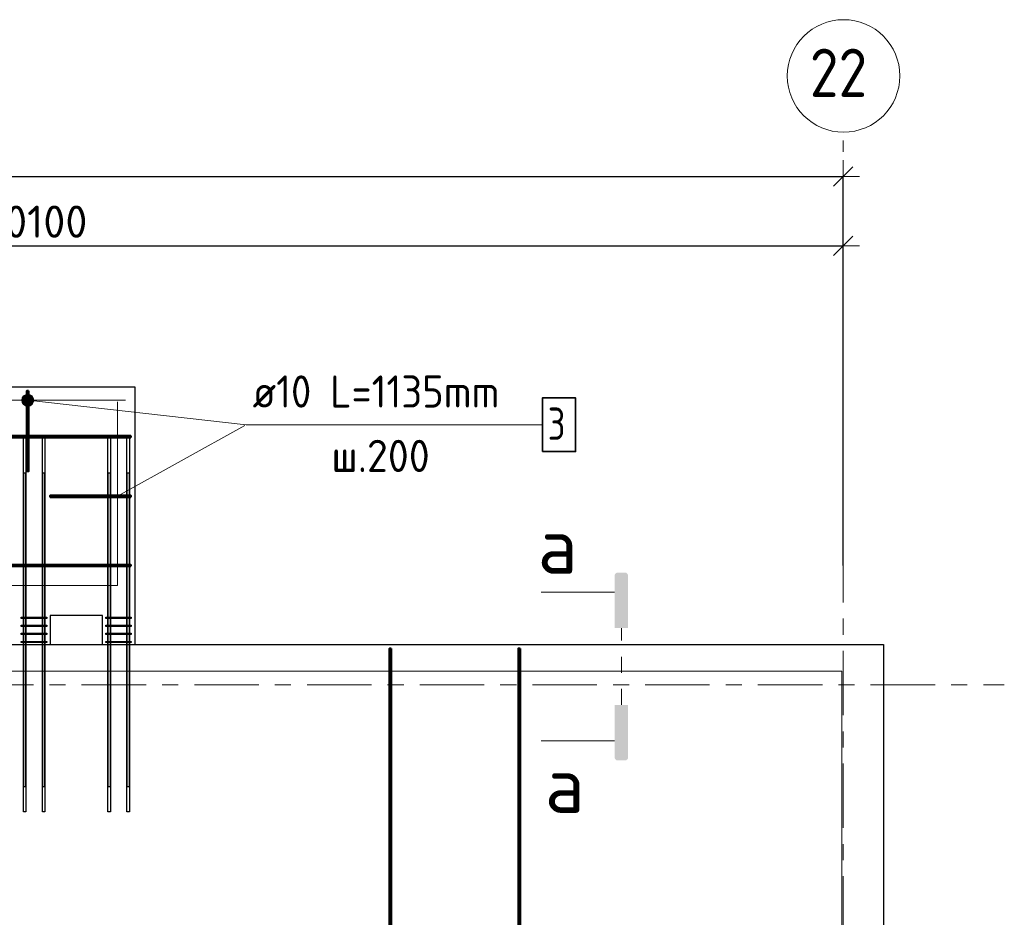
# Model space of a CAD drawing. Header units: metres. Extents: x -38 to 100, y -15 to 21.
# Tile 45 of 246: x 56.49 to 62.6, y 14.95 to 20.53. Entities that reach past the tile are written whole.
import ezdxf

# ---------------------------------------------------------------- set-up
doc = ezdxf.new("R2010")
doc.units = ezdxf.units.M
doc.header["$PDMODE"] = 65
for name, pattern in [('______11', [0.5, 0.4, -0.05, 0, -0.05]), ('______5', [1.1, 0.8, -0.1, 0.1, -0.1]), ('______9', [0.015, 0, -0.015])]:
    doc.linetypes.add(name, pattern=pattern)
for name, color, linetype, lineweight in [('XR$1$Осевая линия (1)', 7, '______5', 13), ('XR$1$Размерная линия (1)', 7, 'Continuous', 13), ('XR$5$Арм. стержнями верхней зоны', 180, 'Continuous', 35), ('XR$5$Арм. стержнями нижней зоны', 180, 'Continuous', 35), ('XR$5$Арм.стержн. Арматура края', 96, 'Continuous', 35), ('XR$5$Арм.стержн. Хомут', 240, 'Continuous', 35), ('XR$5$Арм.стержн.горизонт. 1', 180, 'Continuous', 35), ('XR$5$Арм.стержн.горизонт. 2', 202, 'Continuous', 35), ('XR$5$Общий слой (1)_1', 7, 'Continuous', 13), ('XR$5$Перекрытие (1)', 7, 'Continuous', 35), ('XR$7$Арм. стержнями нижней зоны', 180, 'Continuous', 35), ('XR$7$Общий слой (1)_1', 7, 'Continuous', 13), ('XR$7$Перекрытие (1)', 7, 'Continuous', 35)]:
    doc.layers.add(name, color=color, linetype=linetype, lineweight=lineweight)
doc.styles.add('ISOCPEUR', font='txt')
doc.dimstyles.new('DIMSTYLE_3', dxfattribs={"dimtxt": 0.2, "dimasz": 0.2, "dimexe": 0, "dimexo": 0, "dimgap": 0.1, "dimtad": 2, "dimdec": 0, "dimlfac": 1000, "dimrnd": 5, "dimzin": 12, "dimdsep": 46, "dimtxsty": 'ISOCPEUR', "dimblk1": 'ALL_ML_STRICH', "dimblk2": 'ALL_ML_STRICH', "dimsah": 1, "dimcen": 0, "dimclrd": 7, "dimclre": 256, "dimclrt": 7, "dimadec": 0, "dimazin": 0, "dimtfac": 1, "dimtdec": 0, "dimtix": 1, "dimtmove": 2, "dimatfit": 3, "dimfxl": 0, "dimtzin": 0, "dimlwd": 0, "dimlwe": -3, "dimarcsym": 0})

# ---------------------------------------------------------------- blocks, each defined once
blk = doc.blocks.new('ALL_ML_STRICH')
at = {"color": 0, "linetype": 'ByBlock', "lineweight": -2}
for p, q in [((0, -0.5), (0, 0.5)), ((-1, 0), (0.5, 0)), ((-0.3, -0.3), (0.3, 0.3))]:
    blk.add_line(p, q, dxfattribs=at)
blk = doc.blocks.new('*D10')
at = {"layer": 'DEFPOINTS', "color": 7, "linetype": 'Continuous', "lineweight": 13, "transparency": 33554687}
for p in [(0.5, 19.5574), (0.5, 19.3768), (61.6, 17.1197)]:
    blk.add_point(p, dxfattribs=at)
at = {"layer": 'XR$1$Размерная линия (1)', "color": 9, "linetype": 'Continuous', "lineweight": -2, "true_color": 0xc7c7c7, "transparency": 33554687}
for p, q in [((0.5, 19.3568), (0.5, 19.5574)), ((61.6, 17.1397), (61.6, 19.5574))]:
    blk.add_line(p, q, dxfattribs=at)
at = {"layer": 'XR$1$Размерная линия (1)', "color": 7, "linetype": 'Continuous', "lineweight": -2, "transparency": 33554687}
blk.add_line((0.5, 19.5574), (61.6, 19.5574), dxfattribs=at)
at = {"layer": 'XR$1$Размерная линия (1)', "color": 7, "linetype": 'Continuous', "lineweight": 13, "transparency": 33554687, "xscale": 0.2, "yscale": 0.2, "zscale": 0.2, "rotation": 180}
blk.add_blockref('ALL_ML_STRICH', (0.5, 19.5574), dxfattribs=at)
at = {"layer": 'XR$1$Размерная линия (1)', "color": 7, "linetype": 'Continuous', "lineweight": 13, "transparency": 33554687, "xscale": 0.2, "yscale": 0.2, "zscale": 0.2}
blk.add_blockref('ALL_ML_STRICH', (61.6, 19.5574), dxfattribs=at)
at = {"layer": 'XR$1$Размерная линия (1)', "color": 7, "linetype": 'Continuous', "lineweight": 13, "transparency": 33554687, "insert": (31.1, 19.7074), "char_height": 0.2, "width": 1, "attachment_point": 5, "style": 'ISOCPEUR'}
blk.add_mtext('\\A1;{61100}', dxfattribs=at)
blk = doc.blocks.new('*D37')
at = {"layer": 'DEFPOINTS', "color": 7, "linetype": 'Continuous', "lineweight": 13, "transparency": 33554687}
for p in [(51.5, 19.1261), (61.6, 17.4912), (51.5, 17.3896)]:
    blk.add_point(p, dxfattribs=at)
at = {"layer": 'XR$1$Размерная линия (1)', "color": 9, "linetype": 'Continuous', "lineweight": -2, "true_color": 0xc7c7c7, "transparency": 33554687}
for p, q in [((51.5, 17.4096), (51.5, 19.1261)), ((61.6, 17.5112), (61.6, 19.1261))]:
    blk.add_line(p, q, dxfattribs=at)
at = {"layer": 'XR$1$Размерная линия (1)', "color": 7, "linetype": 'Continuous', "lineweight": -2, "transparency": 33554687}
blk.add_line((51.5, 19.1261), (61.6, 19.1261), dxfattribs=at)
at = {"layer": 'XR$1$Размерная линия (1)', "color": 7, "linetype": 'Continuous', "lineweight": 13, "transparency": 33554687, "xscale": 0.2, "yscale": 0.2, "zscale": 0.2, "rotation": 180}
blk.add_blockref('ALL_ML_STRICH', (51.5, 19.1261), dxfattribs=at)
at = {"layer": 'XR$1$Размерная линия (1)', "color": 7, "linetype": 'Continuous', "lineweight": 13, "transparency": 33554687, "xscale": 0.2, "yscale": 0.2, "zscale": 0.2}
blk.add_blockref('ALL_ML_STRICH', (61.6, 19.1261), dxfattribs=at)
at = {"layer": 'XR$1$Размерная линия (1)', "color": 7, "linetype": 'Continuous', "lineweight": 13, "transparency": 33554687, "insert": (56.6, 19.2761), "char_height": 0.2, "width": 1, "attachment_point": 5, "style": 'ISOCPEUR'}
blk.add_mtext('\\A1;{10100}', dxfattribs=at)

msp = doc.modelspace()

# ---------------------------------------------------------------- hatches: boundary and pattern name
at = {"linetype": 'Continuous', "lineweight": 25, "true_color": 0x000000, "transparency": 33554687}
for points in [[(60.1801, 17.0792), (60.1799, 17.0767), (60.1799, 16.7517), (60.2635, 16.7517), (60.2635, 17.0767), (60.2634, 17.0792), (60.2629, 17.0818), (60.262, 17.0842), (60.2609, 17.0865), (60.2595, 17.0886), (60.2578, 17.0905), (60.2559, 17.0922), (60.2537, 17.0936), (60.2515, 17.0948), (60.249, 17.0956), (60.2465, 17.0961), (60.244, 17.0962), (60.1995, 17.0962), (60.1969, 17.0961), (60.1944, 17.0956), (60.192, 17.0948), (60.1897, 17.0936), (60.1876, 17.0922), (60.1856, 17.0905), (60.184, 17.0886), (60.1825, 17.0865), (60.1814, 17.0842), (60.1806, 17.0818)], [(60.1801, 17.0792), (60.1799, 17.0767), (60.1799, 16.7517), (60.2635, 16.7517), (60.2635, 17.0767), (60.2634, 17.0792), (60.2629, 17.0818), (60.262, 17.0842), (60.2609, 17.0865), (60.2595, 17.0886), (60.2578, 17.0905), (60.2559, 17.0922), (60.2537, 17.0936), (60.2515, 17.0948), (60.249, 17.0956), (60.2465, 17.0961), (60.244, 17.0962), (60.1995, 17.0962), (60.1969, 17.0961), (60.1944, 17.0956), (60.192, 17.0948), (60.1897, 17.0936), (60.1876, 17.0922), (60.1856, 17.0905), (60.184, 17.0886), (60.1825, 17.0865), (60.1814, 17.0842), (60.1806, 17.0818)], [(60.1801, 15.9463), (60.1806, 15.9438), (60.1814, 15.9413), (60.1825, 15.939), (60.184, 15.9369), (60.1856, 15.935), (60.1876, 15.9333), (60.1897, 15.9319), (60.192, 15.9308), (60.1944, 15.9299), (60.1969, 15.9294), (60.1995, 15.9293), (60.244, 15.9293), (60.2465, 15.9294), (60.249, 15.9299), (60.2515, 15.9308), (60.2537, 15.9319), (60.2559, 15.9333), (60.2578, 15.935), (60.2595, 15.9369), (60.2609, 15.939), (60.262, 15.9413), (60.2629, 15.9438), (60.2634, 15.9463), (60.2635, 15.9488), (60.2635, 16.2738), (60.1799, 16.2738), (60.1799, 15.9488)], [(60.1801, 15.9463), (60.1806, 15.9438), (60.1814, 15.9413), (60.1825, 15.939), (60.184, 15.9369), (60.1856, 15.935), (60.1876, 15.9333), (60.1897, 15.9319), (60.192, 15.9308), (60.1944, 15.9299), (60.1969, 15.9294), (60.1995, 15.9293), (60.244, 15.9293), (60.2465, 15.9294), (60.249, 15.9299), (60.2515, 15.9308), (60.2537, 15.9319), (60.2559, 15.9333), (60.2578, 15.935), (60.2595, 15.9369), (60.2609, 15.939), (60.262, 15.9413), (60.2629, 15.9438), (60.2634, 15.9463), (60.2635, 15.9488), (60.2635, 16.2738), (60.1799, 16.2738), (60.1799, 15.9488)]]:
    msp.add_hatch(color=18, dxfattribs=at).paths.add_polyline_path(points)
at = {"layer": 'XR$5$Арм.стержн. Арматура края', "linetype": 'Continuous', "lineweight": 13, "transparency": 33554687}
for points in [[(56.501, 18.1516), (56.5052, 18.1889), (56.4979, 18.1709)], [(56.5129, 18.1367), (56.5052, 18.1889), (56.501, 18.1516)], [(56.5129, 18.1367), (56.5201, 18.2008), (56.5052, 18.1889)], [(56.531, 18.1294), (56.5201, 18.2008), (56.5129, 18.1367)], [(56.531, 18.1294), (56.5393, 18.2039), (56.5201, 18.2008)], [(56.5502, 18.1325), (56.5393, 18.2039), (56.531, 18.1294)], [(56.5502, 18.1325), (56.5574, 18.1966), (56.5393, 18.2039)], [(56.5651, 18.1444), (56.5574, 18.1966), (56.5502, 18.1325)], [(56.5651, 18.1444), (56.5693, 18.1817), (56.5574, 18.1966)], [(56.5693, 18.1817), (56.5651, 18.1444), (56.5724, 18.1625)]]:
    msp.add_hatch(color=7, dxfattribs=at).paths.add_polyline_path(points)

# ---------------------------------------------------------------- linework, layer by layer
at = {"color": 7, "linetype": 'Continuous', "lineweight": 13, "transparency": 33554687}
for p, q in [((60.1799, 16.9747), (59.7232, 16.9747)), ((60.1799, 16.9747), (59.7232, 16.9747)), ((60.1799, 16.0508), (59.7232, 16.0508)), ((60.1799, 16.0508), (59.7232, 16.0508))]:
    msp.add_line(p, q, dxfattribs=at)
at = {"color": 7, "linetype": '______9', "lineweight": 13, "transparency": 33554687}
msp.add_line((60.2217, 16.2738), (60.2217, 16.7517), dxfattribs=at)
msp.add_line((60.2217, 16.2738), (60.2217, 16.7517), dxfattribs=at)
at = {"layer": 'XR$1$Осевая линия (1)', "color": 253, "linetype": '______11', "lineweight": 13, "true_color": 0xa0a0a0, "transparency": 33554687}
for p, q in [((61.6, -3.39), (61.6, 19.78)), ((-2.63, 16.4), (62.6, 16.4))]:
    msp.add_line(p, q, dxfattribs=at)
at = {"layer": 'XR$1$Осевая линия (1)', "color": 7, "linetype": 'Continuous', "lineweight": 13, "transparency": 33554687}
msp.add_circle((61.6018, 20.1812), 0.3493, dxfattribs=at)
at = {"layer": 'XR$5$Арм. стержнями верхней зоны', "color": 4, "linetype": 'Continuous', "lineweight": 50, "transparency": 33554687}
msp.add_lwpolyline([(57.1752, 17.9352), (53.8752, 17.9352), (53.8752, 17.9452), (57.1752, 17.9452), (57.1752, 17.9352)], dxfattribs=at)
at = {"layer": 'XR$5$Арм. стержнями нижней зоны', "color": 4, "linetype": 'Continuous', "lineweight": 50, "transparency": 33554687}
for points in [[(57.1752, 17.1352), (53.8752, 17.1352), (53.8752, 17.1452), (57.1752, 17.1452), (57.1752, 17.1352)], [(58.7925, 16.6252), (58.7925, 10.7752), (58.7825, 10.7752), (58.7825, 16.6252), (58.7925, 16.6252)]]:
    msp.add_lwpolyline(points, dxfattribs=at)
at = {"layer": 'XR$5$Арм.стержн. Арматура края', "color": 7, "linetype": 'Continuous', "lineweight": 13, "transparency": 33554687}
for p, q in [((56.4979, 18.1709), (56.4979, 18.1709)), ((57.891, 18.0144), (56.5352, 18.1667)), ((56.5393, 18.2039), (56.5393, 18.2039)), ((56.5724, 18.1625), (56.5724, 18.1625)), ((56.531, 18.1294), (56.531, 18.1294)), ((57.891, 18.0144), (59.731, 18.0144))]:
    msp.add_line(p, q, dxfattribs=at)
at = {"layer": 'XR$5$Арм.стержн. Арматура края', "color": 4, "linetype": 'Continuous', "lineweight": 50, "transparency": 33554687}
for points in [[(56.5402, 18.2252), (56.5402, 17.7252), (56.5302, 17.7252), (56.5302, 18.2252), (56.5402, 18.2252)], [(57.1752, 17.5652), (56.6752, 17.5652), (56.6752, 17.5752), (57.1752, 17.5752), (57.1752, 17.5652)]]:
    msp.add_lwpolyline(points, dxfattribs=at)
at = {"layer": 'XR$5$Арм.стержн. Арматура края', "color": 7, "linetype": 'Continuous', "lineweight": 35, "transparency": 33554687}
msp.add_lwpolyline([(59.731, 17.8477), (59.9377, 17.8477), (59.9377, 18.181), (59.731, 18.181), (59.731, 17.8477)], dxfattribs=at)
at = {"layer": 'XR$5$Арм.стержн. Арматура края', "color": 7, "linetype": 'Continuous', "lineweight": 13, "transparency": 33554687}
msp.add_circle((56.5352, 18.1667), 0.0375, dxfattribs=at)
at = {"layer": 'XR$5$Арм.стержн. Хомут', "color": 40, "linetype": 'Continuous', "lineweight": 25, "transparency": 33554687}
for points in [[(56.4952, 16.8192), (56.6532, 16.8192), (56.6532, 16.8112), (56.4952, 16.8112), (56.4952, 16.8192)], [(57.0202, 16.8192), (57.1782, 16.8192), (57.1782, 16.8112), (57.0202, 16.8112), (57.0202, 16.8192)], [(56.4952, 16.7692), (56.6532, 16.7692), (56.6532, 16.7612), (56.4952, 16.7612), (56.4952, 16.7692)], [(57.0202, 16.7692), (57.1782, 16.7692), (57.1782, 16.7612), (57.0202, 16.7612), (57.0202, 16.7692)], [(56.4952, 16.7192), (56.6532, 16.7192), (56.6532, 16.7112), (56.4952, 16.7112), (56.4952, 16.7192)], [(57.0202, 16.7192), (57.1782, 16.7192), (57.1782, 16.7112), (57.0202, 16.7112), (57.0202, 16.7192)], [(56.4952, 16.6692), (56.6532, 16.6692), (56.6532, 16.6612), (56.4952, 16.6612), (56.4952, 16.6692)], [(57.0202, 16.6692), (57.1782, 16.6692), (57.1782, 16.6612), (57.0202, 16.6612), (57.0202, 16.6692)]]:
    msp.add_lwpolyline(points, dxfattribs=at)
at = {"layer": 'XR$5$Арм.стержн.горизонт. 1', "color": 7, "linetype": 'Continuous', "lineweight": 25, "transparency": 33554687}
for points in [[(56.5082, 15.6102), (56.5082, 17.9502), (56.5242, 17.9502), (56.5242, 15.6102), (56.5082, 15.6102)], [(56.6262, 15.6102), (56.6262, 17.9502), (56.6422, 17.9502), (56.6422, 15.6102), (56.6262, 15.6102)], [(57.0332, 15.6102), (57.0332, 17.9502), (57.0492, 17.9502), (57.0492, 15.6102), (57.0332, 15.6102)], [(57.1512, 15.6102), (57.1512, 17.9502), (57.1672, 17.9502), (57.1672, 15.6102), (57.1512, 15.6102)]]:
    msp.add_lwpolyline(points, dxfattribs=at)
at = {"layer": 'XR$5$Арм.стержн.горизонт. 2', "color": 34, "linetype": 'Continuous', "lineweight": 25, "transparency": 33554687}
for points in [[(56.5222, 17.7152), (56.5222, 15.7652), (56.5102, 15.7652), (56.5102, 17.7152), (56.5222, 17.7152)], [(56.6402, 17.7152), (56.6402, 15.7652), (56.6282, 15.7652), (56.6282, 17.7152), (56.6402, 17.7152)], [(57.0472, 17.7152), (57.0472, 15.7652), (57.0352, 15.7652), (57.0352, 17.7152), (57.0472, 17.7152)], [(57.1652, 17.7152), (57.1652, 15.7652), (57.1532, 15.7652), (57.1532, 17.7152), (57.1652, 17.7152)]]:
    msp.add_lwpolyline(points, dxfattribs=at)
at = {"layer": 'XR$5$Общий слой (1)_1', "color": 7, "linetype": 'Continuous', "lineweight": 13, "transparency": 33554687}
msp.add_line((57.0919, 17.5702), (57.8827, 18.0097), dxfattribs=at)
for points in [[(57.0919, 18.1567), (57.0919, 17.0167), (53.9919, 17.0167), (53.9919, 18.1667), (57.1419, 18.1667)], [(61.5919, -0.2051), (61.5919, 16.4849), (45.9119, 16.4849), (45.9119, 12.0549), (43.0719, 12.0549), (43.0719, 11.5249), (40.7619, 11.5249), (40.7619, 16.3949), (32.9919, 16.3949), (32.9919, 9.0449)]]:
    msp.add_lwpolyline(points, dxfattribs=at)
at = {"layer": 'XR$5$Перекрытие (1)', "color": 7, "linetype": 'Continuous', "lineweight": 25, "transparency": 33554687}
for p, q in [((53.8502, 18.2502), (57.2002, 18.2502)), ((57.2002, 18.2502), (57.2002, 16.8302)), ((57.0002, 16.8302), (56.6752, 16.8302)), ((56.6752, 16.8302), (56.6752, 16.6502)), ((57.0002, 16.6502), (57.0002, 16.8302)), ((57.2002, 16.8302), (57.2002, 16.6502)), ((56.6752, 16.6502), (57.0002, 16.6502)), ((57.2002, 16.6502), (61.85, 16.6502)), ((61.85, 16.6502), (61.85, 13.8374))]:
    msp.add_line(p, q, dxfattribs=at)
at = {"layer": 'XR$7$Арм. стержнями нижней зоны', "color": 4, "linetype": 'Continuous', "lineweight": 50, "transparency": 33554687}
msp.add_lwpolyline([(59.5925, 16.6252), (59.5925, 10.7752), (59.5825, 10.7752), (59.5825, 16.6252), (59.5925, 16.6252)], dxfattribs=at)
at = {"layer": 'XR$7$Общий слой (1)_1', "color": 7, "linetype": 'Continuous', "lineweight": 13, "transparency": 33554687}
msp.add_lwpolyline([(61.5919, -0.2051), (61.5919, 16.4849), (45.9119, 16.4849), (45.9119, 10.4849), (43.3119, 10.4849), (43.3119, 8.6949), (38.4419, 8.6949), (38.4419, 16.3949), (32.9919, 16.3949), (32.9919, 9.0449)], dxfattribs=at)
at = {"layer": 'XR$7$Перекрытие (1)', "color": 7, "linetype": 'Continuous', "lineweight": 25, "transparency": 33554687}
for p, q in [((51.6, 16.6502), (61.85, 16.6502)), ((61.85, 16.6502), (61.85, -0.2498))]:
    msp.add_line(p, q, dxfattribs=at)

# ---------------------------------------------------------------- texts
at = {"color": 7, "linetype": 'Continuous', "lineweight": 13, "transparency": 33554687, "char_height": 0.35, "width": 0.42, "attachment_point": 5, "style": 'ISOCPEUR'}
for insert in [(59.8258, 17.2637), (59.8258, 17.2637), (59.8702, 15.7785), (59.8702, 15.7785)]:
    msp.add_mtext('\\A1;{\\fISOCPEUR|i0|b0;\\H0.350000;\\W1.000000;\\C7;а}\\P', dxfattribs=dict(at, insert=insert))
at = {"layer": 'XR$1$Осевая линия (1)', "color": 7, "linetype": 'Continuous', "lineweight": 13, "transparency": 33554687, "insert": (61.3918, 20.0507), "char_height": 0.3, "width": 0.550812, "attachment_point": 7, "style": 'ISOCPEUR'}
msp.add_mtext('\\W0.87;22', dxfattribs=at)
at = {"layer": 'XR$5$Арм.стержн. Арматура края', "color": 7, "linetype": 'Continuous', "lineweight": 25, "transparency": 33554687, "char_height": 0.2, "attachment_point": 7, "style": 'ISOCPEUR'}
for s, insert, width in [('\\W0.92;ø10 L=1135mm ', (57.931, 18.121), 1.871128), ('\\W0.78;3', (59.7644, 17.921), 0.217605), ('\\W0.95;ш.200 ', (58.421, 17.721), 0.874664)]:
    msp.add_mtext(s, dxfattribs=dict(at, insert=insert, width=width))

# ---------------------------------------------------------------- dimensions: what is measured, and where the dimension line sits
at = {"layer": 'XR$1$Размерная линия (1)', "color": 7, "linetype": 'Continuous', "lineweight": 13, "transparency": 33554687}
for base, p1, p2, picture, middle in [((61.6, 19.5574), (0.5, 19.3568), (61.6, 17.1397), '*D10', (31.1, 19.7074)), ((61.6, 19.1261), (51.5, 17.4096), (61.6, 17.5112), '*D37', (56.6, 19.2761))]:
    dim = msp.add_linear_dim(base=base, p1=p1, p2=p2, dimstyle='DIMSTYLE_3', override={"dimpost": '<>', "dimclrd": 7, "dimclre": 9, "dimclrt": 7, "dimlwd": 0, "dimlwe": 65533}, dxfattribs=at)
    dim.commit()
    dim.dimension.update_dxf_attribs({"geometry": picture, "text_midpoint": middle, "dimtype": 160})

doc.saveas('drawing.dxf')
